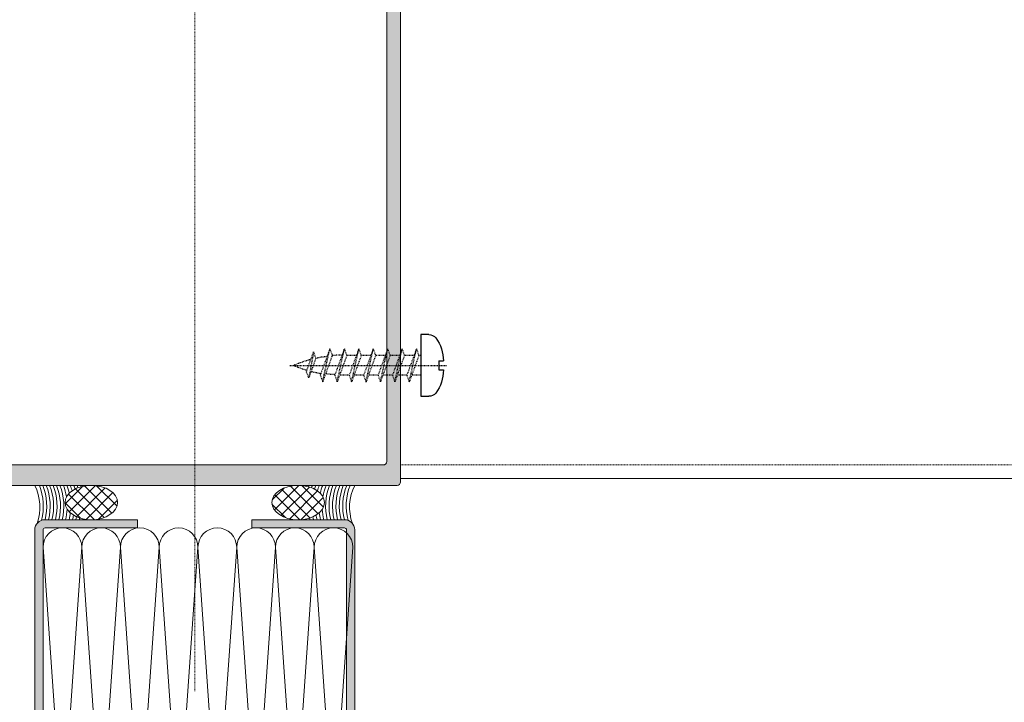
# Model space of a CAD drawing. Header units: millimetres. Extents: x -226731 to 126254, y -16359 to 60195.
# Tile 180 of 256: x -154147 to -154004, y 20747 to 20846. Entities that reach past the tile are written whole.
import ezdxf

# ---------------------------------------------------------------- set-up
doc = ezdxf.new("R2010")
doc.units = ezdxf.units.MM
doc.header["$LTSCALE"] = 0.1
doc.header["$MEASUREMENT"] = 0
for name, pattern in [('CENTER', [2, 1.25, -0.25, 0.25, -0.25]), ('CENTERX2', [4, 2.5, -0.5, 0.5, -0.5]), ('DASHED2', [0.375, 0.25, -0.125]), ('HIDDEN', [0.375, 0.25, -0.125])]:
    doc.linetypes.add(name, pattern=pattern)
doc.layers.get('0').update_dxf_attribs({"lineweight": 5})
for name, color, linetype, lineweight in [('01. Aluminium (Main Structure)', 6, 'Continuous', 5), ('0_CCE_ FF_SIDE WALL SPRINKLER', 6, 'Continuous', 0), ('10. Centre Line', 1, 'CENTERX2', 5), ('2_Centerline', 1, 'CENTER', 15), ('3. Alum. Flashing', 94, 'Continuous', 9), ('3_Hatch', 8, 'Continuous', 0), ('6. All Gasket Hatch Rcc Wall', 251, 'Continuous', 5), ('9. All Screw & Anchors', 253, 'DASHED2', 9), ('ALUMINIUM SUB EXTRUSSION', 94, 'Continuous', 30), ('SPRINKLER COVERAGE AREA', 1, 'Continuous', 9)]:
    doc.layers.add(name, color=color, linetype=linetype, lineweight=lineweight)
for name, color, linetype in [('CENTER LINE', 8, 'CENTER'), ('DRY WALL LINE', 1, 'Continuous'), ('FIRE FIGHTING SERVICES', 5, 'Continuous'), ('HARDWARES', 7, 'Continuous'), ('NPC-P-Waste Water Pipe', 5, 'Continuous')]:
    doc.layers.add(name, color=color, linetype=linetype)

# ---------------------------------------------------------------- blocks, each defined once
blk = doc.blocks.new('*U426')
at = {"layer": '3_Hatch', "color": 8}
blk.add_line((29.98959486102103, 199.7765712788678), (1149.999996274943, 199.7765712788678), dxfattribs=at)
at = {"layer": '3_Hatch', "color": 8, "linetype": 'HIDDEN', "ltscale": 5}
blk.add_line((29.98959486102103, 197.7849324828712), (1149.999996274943, 197.7849324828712), dxfattribs=at)
blk = doc.blocks.new('A$C768C5112')
at = {"layer": '3_Hatch'}
h = blk.add_hatch(color=8, dxfattribs=at)
h.dxf.hatch_style = 1
h.paths.add_polyline_path([(-4.223506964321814, -41.98522546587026), (-3.912497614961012, -41.67421611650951), (-3.912497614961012, -37.70677351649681), (-4.498231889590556, -36.68251605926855), (-4.498231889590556, -2.487038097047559), (-4.461947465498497, -2.304579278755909), (-4.352057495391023, -2.139744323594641), (-4.205883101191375, -2.029854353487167), (-4.004763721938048, -1.993569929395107), (4.004763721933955, -1.993569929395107), (4.188259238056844, -2.029854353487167), (4.35205749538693, -2.139744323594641), (4.461947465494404, -2.304579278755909), (4.516892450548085, -2.487038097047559), (4.516892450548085, -36.68251605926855), (3.894873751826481, -37.70677351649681), (3.894873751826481, -41.67421611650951), (4.205883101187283, -41.98522546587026), (4.297112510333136, -42.13139986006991), (4.297112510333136, -42.27757425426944), (4.205883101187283, -42.42374864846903), (3.894873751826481, -42.71713413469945), (3.894873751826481, -46.6845767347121), (4.516892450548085, -47.70883419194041), (4.516892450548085, -53.70716784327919), (4.461947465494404, -53.8896266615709), (4.35205749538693, -54.05446161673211), (4.188259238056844, -54.16435158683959), (4.004763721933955, -54.2006360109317), (-4.004763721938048, -54.2006360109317), (-4.205883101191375, -54.16435158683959), (-4.352057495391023, -54.05446161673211), (-4.461947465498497, -53.8896266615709), (-4.498231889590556, -53.70716784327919), (-4.498231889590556, -47.70883419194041), (-3.912497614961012, -46.6845767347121), (-3.912497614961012, -42.71713413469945), (-4.223506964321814, -42.42374864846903), (-4.278451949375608, -42.27757425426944), (-4.278451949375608, -42.13139986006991)], flags=16)
h.paths.add_polyline_path([(10.03938179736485, -54.01714049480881), (9.984436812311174, -54.2006360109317), (9.965776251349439, -54.38309482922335), (9.856922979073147, -54.54792978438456), (9.692088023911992, -54.65781975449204), (9.509629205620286, -54.69410417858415), (7.003930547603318, -54.69410417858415), (6.821471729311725, -54.65781975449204), (6.637976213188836, -54.54792978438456), (6.528086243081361, -54.38309482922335), (6.510462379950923, -54.2006360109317), (6.510462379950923, -2.487038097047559), (6.528086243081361, -2.304579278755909), (6.637976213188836, -2.139744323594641), (6.821471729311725, -2.029854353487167), (7.003930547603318, -1.993569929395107), (11.88677733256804, -1.993569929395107), (12.17912612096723, -1.682560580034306), (12.32530051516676, -1.591331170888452), (12.47147490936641, -1.591331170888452), (12.59898874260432, -1.682560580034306), (12.92865865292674, -1.993569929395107), (27.50255676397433, -1.993569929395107), (27.68605228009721, -2.029854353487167), (27.86851109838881, -2.139744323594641), (27.95974050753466, -2.304579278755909), (27.99602493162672, -2.487038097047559), (27.99602493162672, -6.985269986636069), (27.95974050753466, -7.186389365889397), (27.86851109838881, -7.351224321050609), (27.68605228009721, -7.461114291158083), (27.50255676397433, -7.497398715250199), (18.81710233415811, -7.497398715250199), (18.61598295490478, -7.533683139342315), (18.45114799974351, -7.64357310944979), (18.34125802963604, -7.808408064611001), (18.30497360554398, -8.009527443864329), (18.30497360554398, -13.47707180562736), (18.34125802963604, -13.67819118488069), (18.45114799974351, -13.86065000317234), (18.61598295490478, -13.95291611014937), (18.81710233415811, -13.98920053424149), (21.79760859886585, -13.98920053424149), (21.99872797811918, -13.95291611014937), (22.16356293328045, -13.86065000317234), (22.27241620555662, -13.67819118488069), (22.29107676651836, -13.47707180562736), (22.29107676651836, -13.00122750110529), (22.27241620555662, -12.80010812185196), (22.16356293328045, -12.65393372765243), (21.99872797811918, -12.5440437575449), (21.79760859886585, -12.49013547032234), (20.80963556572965, -12.49013547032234), (20.60851618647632, -12.4528143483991), (20.46234179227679, -12.34292437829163), (20.35245182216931, -12.19674998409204), (20.29750683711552, -11.99563060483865), (20.29750683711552, -10.00309737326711), (20.35245182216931, -9.801977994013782), (20.46234179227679, -9.655803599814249), (20.60851618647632, -9.545913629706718), (20.80963556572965, -9.49096864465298), (23.64396743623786, -9.49096864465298), (23.93735292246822, -9.179959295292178), (24.08352731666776, -9.106353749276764), (24.2297017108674, -9.106353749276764), (24.35721554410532, -9.179959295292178), (24.68688545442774, -9.49096864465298), (27.50255676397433, -9.49096864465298), (27.68605228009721, -9.545913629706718), (27.86851109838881, -9.655803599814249), (27.95974050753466, -9.801977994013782), (27.99602493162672, -10.00309737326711), (27.99602493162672, -11.99563060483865), (27.95974050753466, -12.19674998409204), (27.86851109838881, -12.34292437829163), (27.68605228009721, -12.4528143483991), (27.50255676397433, -12.49013547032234), (26.51562042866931, -12.49013547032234), (26.31450104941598, -12.5440437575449), (26.16832665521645, -12.65393372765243), (26.05843668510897, -12.80010812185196), (26.00349170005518, -13.00122750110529), (26.00349170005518, -13.47707180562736), (26.05843668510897, -13.67819118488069), (26.16832665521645, -13.86065000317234), (26.31450104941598, -13.95291611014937), (26.51562042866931, -13.98920053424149), (29.51375055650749, -13.98920053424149), (29.69724607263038, -13.95291611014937), (29.86208102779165, -13.86065000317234), (29.97093430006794, -13.67819118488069), (29.98959486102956, -13.47707180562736), (29.97093430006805, 81.00442663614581), (29.86208102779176, 81.1879221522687), (29.77966355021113, 81.24286713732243), (29.69724607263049, 81.29781212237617), (29.60549831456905, 81.3066240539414), (29.5137505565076, 81.31543598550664), (-29.51375055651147, 81.31543598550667), (-29.7148699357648, 81.2978121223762), (-29.86104432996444, 81.18792215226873), (-29.97093430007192, 81.00442663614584), (-30.00721872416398, 80.84062837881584), (-30.00721872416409, -13.47707180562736), (-29.97093430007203, -13.67819118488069), (-29.86104432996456, -13.86065000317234), (-29.71486993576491, -13.95291611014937), (-29.51375055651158, -13.98920053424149), (-26.4959231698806, -13.98920053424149), (-26.31346435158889, -13.95291611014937), (-26.14862939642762, -13.86065000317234), (-26.03873942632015, -13.67819118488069), (-26.00245500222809, -13.47707180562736), (-26.00245500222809, -13.00122750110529), (-26.03873942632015, -12.80010812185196), (-26.14862939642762, -12.65393372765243), (-26.31346435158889, -12.5440437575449), (-26.4959231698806, -12.49013547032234), (-27.52018062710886, -12.49013547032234), (-27.68501558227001, -12.4528143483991), (-27.86747440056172, -12.34292437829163), (-27.97736437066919, -12.19674998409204), (-28.01364879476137, -11.99563060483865), (-28.01364879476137, -10.00309737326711), (-27.97736437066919, -9.801977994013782), (-27.86747440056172, -9.655803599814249), (-27.68501558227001, -9.545913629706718), (-27.52018062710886, -9.49096864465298), (-24.68584875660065, -9.49096864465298), (-24.37483940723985, -9.179959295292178), (-24.24732557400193, -9.106353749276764), (-24.06383005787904, -9.106353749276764), (-23.93631622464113, -9.179959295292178), (-23.62530687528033, -9.49096864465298), (-20.80963556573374, -9.49096864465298), (-20.60851618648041, -9.545913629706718), (-20.44368123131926, -9.655803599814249), (-20.33379126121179, -9.801977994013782), (-20.29750683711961, -10.00309737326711), (-20.29750683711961, -11.99563060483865), (-20.33379126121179, -12.19674998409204), (-20.44368123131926, -12.34292437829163), (-20.60851618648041, -12.4528143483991), (-20.80963556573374, -12.49013547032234), (-21.81523246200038, -12.49013547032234), (-22.01635184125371, -12.5440437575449), (-22.16252623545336, -12.65393372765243), (-22.27241620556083, -12.80010812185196), (-22.30870062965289, -13.00122750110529), (-22.30870062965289, -13.47707180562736), (-22.27241620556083, -13.67819118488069), (-22.16252623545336, -13.86065000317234), (-22.01635184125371, -13.95291611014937), (-21.81523246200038, -13.98920053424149), (-18.79740507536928, -13.98920053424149), (-18.61494625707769, -13.95291611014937), (-18.45011130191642, -13.86065000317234), (-18.34125802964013, -13.67819118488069), (-18.30393690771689, -13.47707180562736), (-18.30393690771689, -8.009527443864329), (-18.34125802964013, -7.808408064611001), (-18.45011130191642, -7.64357310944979), (-18.61494625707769, -7.533683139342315), (-18.79740507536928, -7.497398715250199), (-27.52018062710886, -7.497398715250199), (-27.68501558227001, -7.461114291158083), (-27.86747440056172, -7.351224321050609), (-27.97736437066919, -7.186389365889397), (-28.01364879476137, -6.985269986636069), (-28.01364879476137, -2.487038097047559), (-27.97736437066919, -2.304579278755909), (-27.86747440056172, -2.139744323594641), (-27.68501558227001, -2.029854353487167), (-27.52018062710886, -1.993569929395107), (-12.92762195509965, -1.993569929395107), (-12.61764930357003, -1.682560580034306), (-12.48909877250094, -1.591331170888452), (-12.3429243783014, -1.591331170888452), (-12.17808942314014, -1.682560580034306), (-11.86708007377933, -1.993569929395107), (-7.002893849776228, -1.993569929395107), (-6.801774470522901, -2.029854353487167), (-6.655600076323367, -2.139744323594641), (-6.545710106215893, -2.304579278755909), (-6.509425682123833, -2.487038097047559), (-6.509425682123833, -54.2006360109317), (-6.545710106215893, -54.38309482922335), (-6.655600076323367, -54.54792978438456), (-6.801774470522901, -54.65781975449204), (-7.002893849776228, -54.69410417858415), (-9.508592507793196, -54.69410417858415), (-9.709711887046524, -54.65781975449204), (-9.855886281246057, -54.54792978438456), (-9.965776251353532, -54.38309482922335), (-10.0020606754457, -54.2006360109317), (-10.03834509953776, -54.01714049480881), (-10.14823506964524, -53.83468167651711), (-10.31307002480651, -53.72479170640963), (-10.4955288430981, -53.70716784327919), (-11.50216243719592, -53.70716784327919), (-11.70328181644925, -53.72479170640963), (-11.8494562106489, -53.83468167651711), (-11.95934618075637, -54.01714049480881), (-12.01325446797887, -54.2006360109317), (-12.01325446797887, -56.21182980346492), (-11.95934618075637, -56.39532531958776), (-11.8494562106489, -56.55912357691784), (-11.70328181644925, -56.66901354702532), (-11.50216243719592, -56.68767410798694), (-0.5297525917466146, -56.68767410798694), (-0.201119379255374, -56.39532531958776), (-0.07256884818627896, -56.3217197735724), (0.07360554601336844, -56.3217197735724), (0.2197799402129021, -56.39532531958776), (0.5121287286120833, -56.68767410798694), (11.50216243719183, -56.68767410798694), (11.68565795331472, -56.66901354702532), (11.8494562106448, -56.55912357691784), (11.95934618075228, -56.39532531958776), (12.01429116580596, -56.21182980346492), (12.01429116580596, -54.2006360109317), (11.95934618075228, -54.01714049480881), (11.8494562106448, -53.83468167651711), (11.68565795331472, -53.72479170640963), (11.50216243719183, -53.70716784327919), (10.4965655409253, -53.70716784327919), (10.29544616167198, -53.72479170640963), (10.14927176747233, -53.83468167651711)])
h.paths.add_polyline_path([(27.99602493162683, 77.82280099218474), (27.95974050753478, 78.0062965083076), (27.86851109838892, 78.1887553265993), (27.68605228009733, 78.29864529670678), (27.50255676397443, 78.33492972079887), (-27.52018062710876, 78.3349297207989), (-27.6850155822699, 78.29864529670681), (-27.8674744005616, 78.18875532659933), (-27.97736437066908, 78.00629650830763), (-28.01364879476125, 77.82280099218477), (-28.01364879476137, 0.5121287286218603), (-27.97736437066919, 0.3110093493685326), (-27.86747440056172, 0.1648349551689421), (-27.68501558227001, 0.05494498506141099), (-27.52018062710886, 7.73070496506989e-12), (27.50255676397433, 7.73070496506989e-12), (27.68605228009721, 0.05494498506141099), (27.86851109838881, 0.1648349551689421), (27.95974050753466, 0.3110093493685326), (27.99602493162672, 0.5121287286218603)], flags=16)
at = {"layer": '01. Aluminium (Main Structure)', "color": 8, "linetype": 'ByBlock'}
for p, q in [((-29.51375055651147, 81.31543598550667), (29.5137505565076, 81.31543598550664)), ((29.5137505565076, 81.31543598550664), (29.69724607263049, 81.29781212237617)), ((29.69724607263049, 81.29781212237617), (29.86208102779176, 81.1879221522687)), ((29.86208102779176, 81.1879221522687), (29.97093430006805, 81.00442663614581)), ((29.97093430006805, 81.00442663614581), (29.98959486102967, 80.84062837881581)), ((29.98959486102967, 80.84062837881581), (29.98959486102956, -13.47707180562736)), ((-27.52018062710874, 78.3349297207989), (27.50255676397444, 78.33492972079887)), ((27.50255676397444, 78.33492972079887), (27.68605228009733, 78.29864529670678)), ((27.68605228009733, 78.29864529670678), (27.86851109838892, 78.1887553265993)), ((27.86851109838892, 78.1887553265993), (27.95974050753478, 78.0062965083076)), ((27.95974050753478, 78.0062965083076), (27.99602493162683, 77.82280099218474)), ((27.99602493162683, 77.82280099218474), (27.99602493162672, 0.5121287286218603))]:
    blk.add_line(p, q, dxfattribs=at)
blk = doc.blocks.new('*U432')
at = {"layer": 'CENTER LINE', "color": 8, "linetype": 'CENTER'}
blk.add_line((0, -19.12470507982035), (0, 3.774010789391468), dxfattribs=at)
at = {"layer": 'HARDWARES', "color": 8, "linetype": 'Continuous'}
for p, q in [((-0.6609298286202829, 2.613080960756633), (-0.6609298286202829, 3.274010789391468)), ((0.6609298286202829, 2.613080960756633), (0.6609298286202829, 3.274010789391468)), ((0.6609298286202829, 2.613080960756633), (-0.6609298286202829, 2.613080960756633)), ((-4.488571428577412, 0), (-4.488571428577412, 1.150185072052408)), ((4.488571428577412, 0), (-4.488571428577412, 0)), ((4.488571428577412, 1.150184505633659), (4.488571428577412, 0))]:
    blk.add_line(p, q, dxfattribs=at)
at = {"layer": 'HARDWARES', "color": 8}
for p, q in [((4.488571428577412, 0), (-4.488571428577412, 0)), ((4.488571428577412, 0.817582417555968), (4.488571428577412, 0))]:
    blk.add_line(p, q, dxfattribs=at)
at = {"layer": 'HARDWARES', "color": 8, "linetype": 'HIDDEN'}
for p, q in [((1.440000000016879, 0), (1.440000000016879, -0.3061200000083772)), ((1.440000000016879, -1.004879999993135), (1.440000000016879, -2.408519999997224)), ((-1.440000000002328, -2.053199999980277), (-1.440000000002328, -3.456749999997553)), ((-1.440000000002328, -4.155599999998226), (-1.440000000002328, -5.559150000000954)), ((1.440000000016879, -3.107279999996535), (1.440000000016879, -4.510920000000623)), ((1.440000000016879, -5.209680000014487), (1.440000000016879, -6.613320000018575)), ((-1.440000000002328, -6.258000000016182), (-1.440000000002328, -7.661550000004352)), ((-1.440000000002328, -8.360400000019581), (-1.440000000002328, -9.763950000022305)), ((1.440000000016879, -7.312080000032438), (1.440000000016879, -8.715720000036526)), ((1.440000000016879, -9.414480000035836), (1.440000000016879, -10.81812000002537)), ((-1.440000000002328, -10.46280000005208), (-1.440000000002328, -11.8663500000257)), ((1.076159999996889, -15.31407514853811), (-1.811639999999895, -16.36515514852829)), ((1.986480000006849, -15.64551514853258), (-1.811639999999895, -16.36515514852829)), ((-0.9011999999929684, -16.69647514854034), (1.986480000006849, -15.64551514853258)), ((1.076159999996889, -15.31407514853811), (1.986480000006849, -15.64551514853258)), ((-1.811639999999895, -16.36515514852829), (-0.9011999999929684, -16.69647514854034))]:
    blk.add_line(p, q, dxfattribs=at)
for points in [[(-1.440000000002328, 1.45519e-11), (-1.440000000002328, -1.354349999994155)], [(2.400000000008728, -0.655559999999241), (1.440000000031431, -0.3061199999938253), (-2.399999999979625, -1.703759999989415), (2.400000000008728, -0.655559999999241), (-1.440000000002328, -2.053200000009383), (-2.399999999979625, -1.703759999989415)], [(2.400000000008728, -2.757960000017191), (1.440000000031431, -2.408519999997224), (-2.399999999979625, -3.806160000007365), (2.400000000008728, -2.757960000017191), (-1.440000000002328, -4.155599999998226), (-2.399999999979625, -3.806160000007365)], [(2.400000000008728, -4.860360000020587), (1.440000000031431, -4.510920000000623), (-2.399999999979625, -5.908560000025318), (2.400000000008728, -4.860360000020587), (-1.440000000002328, -6.258000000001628), (-2.399999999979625, -5.908560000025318)], [(2.400000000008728, -6.962760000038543), (1.440000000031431, -6.613320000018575), (-2.399999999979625, -8.010960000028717), (2.400000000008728, -6.962760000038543), (-1.440000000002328, -8.360400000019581), (-2.399999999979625, -8.010960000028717)], [(2.400000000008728, -9.06516000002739), (1.440000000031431, -8.715720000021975), (-2.399999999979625, -10.11336000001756), (2.400000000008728, -9.06516000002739), (-1.440000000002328, -10.46280000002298), (-2.399999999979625, -10.11336000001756)], [(2.400000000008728, -11.17120999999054), (1.440000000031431, -10.82176999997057), (-2.399999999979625, -12.21940999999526), (2.400000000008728, -11.17120999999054), (-1.440000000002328, -12.56885000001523), (-2.399999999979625, -12.21940999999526)], [(2.428054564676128, -13.28330415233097), (1.468054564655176, -12.93386415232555), (-2.371945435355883, -14.33150415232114), (2.428054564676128, -13.28330415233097), (-1.411945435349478, -14.68094415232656), (-2.371945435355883, -14.33150415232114)]]:
    blk.add_lwpolyline(points, dxfattribs=at)
at = {"layer": 'HARDWARES', "color": 8, "linetype": 'Continuous'}
for centre, radius, start, end in [((-0.7055913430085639, -2.297439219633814), 5.571559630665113, 89.54071651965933, 126.6337815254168), ((0.7055912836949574, -2.297439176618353), 5.571559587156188, 53.36621261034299, 90.45928287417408), ((-3.117142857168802, 1.150185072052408), 1.37142857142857, 131.7376037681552, 180), ((3.117142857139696, 1.150184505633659), 1.37142857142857, 0, 48.2623911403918)]:
    blk.add_arc(centre, radius, start, end, dxfattribs=at)
at = {"layer": 'HARDWARES', "color": 8, "linetype": 'HIDDEN'}
for centre, radius, start, end in [((-15.26299043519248, -11.79904749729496), 16.79315957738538, 356.0960692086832, 1.058428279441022), ((15.43309956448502, -11.79904749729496), 16.79315957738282, 182.5080075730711, 187.2926171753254), ((-15.34804499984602, -11.81309849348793), 16.79315957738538, 347.9668111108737, 353.6815361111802), ((15.34804499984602, -11.81309849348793), 16.79315957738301, 189.5794861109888, 194.562172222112), ((15.34804499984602, -11.81309849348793), 16.79315957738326, 196.6931290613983, 203.9434805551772), ((-15.34804499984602, -11.81309849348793), 16.79315957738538, 336.0565194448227, 345.4243000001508)]:
    blk.add_arc(centre, radius, start, end, dxfattribs=at)
blk = doc.blocks.new('*U435')
at = {"layer": '2_Centerline', "color": 8, "ltscale": 0.25}
blk.add_lwpolyline([(0, 230.776571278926), (0, 0)], dxfattribs=at)
at = {"layer": '3_Hatch', "color": 8}
blk.add_line((-29.98959486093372, 199.776571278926), (-100, 199.776571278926), dxfattribs=at)
at = {"layer": '3_Hatch', "color": 8, "linetype": 'HIDDEN', "ltscale": 5}
blk.add_line((-29.98959486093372, 197.7849324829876), (-100, 197.7849324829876), dxfattribs=at)
at = {"layer": '3_Hatch', "color": 8, "xscale": -1}
blk.add_blockref('A$C768C5112', (0, 119.4611352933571), dxfattribs=at)
at = {"layer": 'HARDWARES', "color": 8, "xscale": -1, "rotation": 90}
blk.add_blockref('*U432', (-32.98959486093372, 183.2849324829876), dxfattribs=at)
blk = doc.blocks.new('10X75_SCREW')
at = {"layer": '10. Centre Line', "ltscale": 0.03}
blk.add_line((-34.9986220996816, 15.43312372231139), (52.57465475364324, 15.43312372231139), dxfattribs=at)
at = {"layer": '9. All Screw & Anchors', "linetype": 'ByBlock', "lineweight": 5, "ltscale": 0.03}
blk.add_line((-24.26051741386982, 9.808123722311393), (-24.26051741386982, 21.05812372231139), dxfattribs=at)
at = {"layer": '9. All Screw & Anchors', "lineweight": 5, "ltscale": 0.03}
for p, q in [((-23.80530757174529, 17.58950028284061), (43.79595361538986, 20.03980380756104)), ((-23.69912511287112, 18.03312372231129), (-24.38739897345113, 15.43312372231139)), ((40.20081477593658, 17.5895002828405), (-24.26051741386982, 17.58950028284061)), ((-22.40606850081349, 18.03312372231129), (-23.78261622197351, 12.83312372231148)), ((-21.11301188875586, 18.03312372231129), (-22.48955960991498, 12.83312372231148)), ((-19.91562281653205, 18.03312372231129), (-21.29217053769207, 12.83312372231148)), ((-18.62256620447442, 18.03312372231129), (-19.99911392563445, 12.83312372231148)), ((-17.3295095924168, 18.03312372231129), (-18.7060573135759, 12.83312372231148)), ((-16.03645298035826, 18.03312372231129), (-17.41300070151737, 12.83312372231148)), ((-14.74339636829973, 18.03312372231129), (-16.11994408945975, 12.83312372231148)), ((-13.4503397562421, 18.03312372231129), (-14.82688747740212, 12.83312372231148)), ((-12.15728314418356, 18.03312372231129), (-13.53383086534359, 12.83312372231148)), ((-10.86422653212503, 18.03312372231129), (-12.24077425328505, 12.83312372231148)), ((-9.571169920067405, 18.03312372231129), (-10.94771764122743, 12.83312372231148)), ((-8.380900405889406, 18.03312372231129), (-9.75744812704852, 12.83312372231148)), ((-7.183511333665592, 18.03312372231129), (-8.560059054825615, 12.83312372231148)), ((-5.890454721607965, 18.03312372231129), (-7.267002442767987, 12.83312372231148)), ((-4.597398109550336, 18.03312372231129), (-5.973945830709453, 12.83312372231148)), ((-3.304341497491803, 18.03312372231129), (-4.680889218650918, 12.83312372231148)), ((-2.011284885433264, 18.03312372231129), (-3.387832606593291, 12.83312372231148)), ((-0.7182282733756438, 18.03312372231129), (-2.094775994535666, 12.83312372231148)), ((0.5748283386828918, 18.03312372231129), (-0.8017193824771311, 12.83312372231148)), ((1.867884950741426, 18.03312372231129), (0.4913372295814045, 12.83312372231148)), ((3.160941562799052, 18.03312372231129), (1.784393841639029, 12.83312372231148)), ((4.622027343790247, 18.03312372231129), (3.245479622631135, 12.83312372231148)), ((5.81941641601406, 18.03312372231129), (4.442868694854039, 12.83312372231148)), ((7.112473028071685, 18.03312372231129), (5.735925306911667, 12.83312372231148)), ((8.405529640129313, 18.03312372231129), (7.028981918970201, 12.83312372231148)), ((9.698586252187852, 18.03312372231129), (8.322038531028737, 12.83312372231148)), ((10.99164286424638, 18.03312372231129), (9.615095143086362, 12.83312372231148)), ((12.28469947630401, 18.03312372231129), (10.90815175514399, 12.83312372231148)), ((13.57775608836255, 18.03312372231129), (12.20120836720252, 12.83312372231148)), ((14.87081270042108, 18.03312372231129), (13.49426497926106, 12.83312372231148)), ((16.16386931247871, 18.03312372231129), (14.78732159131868, 12.83312372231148)), ((17.35413882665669, 18.03312372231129), (15.97759110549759, 12.83312372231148)), ((18.55152789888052, 18.03312372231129), (17.1749801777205, 12.83312372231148)), ((19.84458451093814, 18.03312372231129), (18.46803678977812, 12.83312372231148)), ((21.13764112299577, 18.03312372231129), (19.76109340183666, 12.83312372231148)), ((22.43069773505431, 18.03312372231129), (21.0541500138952, 12.83312372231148)), ((23.72375434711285, 18.03312372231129), (22.34720662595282, 12.83312372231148)), ((25.01681095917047, 18.03312372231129), (23.64026323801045, 12.83312372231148)), ((26.30986757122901, 18.03312372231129), (24.93331985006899, 12.83312372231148)), ((27.60292418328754, 18.03312372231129), (26.22637646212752, 12.83312372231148)), ((28.89598079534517, 18.03312372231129), (27.51943307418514, 12.83312372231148)), ((30.35714629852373, 18.03312372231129), (28.98059857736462, 12.83312372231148)), ((31.55453537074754, 18.03312372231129), (30.17798764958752, 12.83312372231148)), ((32.84759198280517, 18.03312372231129), (31.47104426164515, 12.83312372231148)), ((34.14064859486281, 18.03312372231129), (32.76410087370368, 12.83312372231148)), ((35.43370520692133, 18.03312372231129), (34.05715748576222, 12.83312372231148)), ((36.72676181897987, 18.03312372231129), (35.35021409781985, 12.83312372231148)), ((38.01981843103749, 18.03312372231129), (36.64327070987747, 12.83312372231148)), ((39.31287504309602, 18.03312372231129), (37.93632732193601, 12.83312372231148)), ((40.60593165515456, 18.03312372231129), (39.22938393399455, 12.83312372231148)), ((45.69469242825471, 15.43312372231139), (40.20081477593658, 17.5895002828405)), ((41.89898826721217, 18.03312372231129), (40.52244054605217, 12.83312372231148)), ((40.36069314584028, 13.33950028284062), (-24.26051741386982, 13.33950028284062)), ((-23.80530757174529, 13.27674716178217), (43.79595361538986, 10.82644363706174)), ((45.69469242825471, 15.43312372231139), (40.20081477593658, 13.27674716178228))]:
    blk.add_line(p, q, dxfattribs=at)
at = {"layer": '9. All Screw & Anchors', "linetype": 'ByBlock', "lineweight": 5, "ltscale": 0.03}
blk.add_arc((-23.64694211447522, 15.43312372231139), 5.658365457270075, 96.22521438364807, 263.7747856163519, dxfattribs=at)
blk = doc.blocks.new('*U437')
h = blk.add_hatch(color=8)
h.dxf.hatch_style = 1
edge = h.paths.add_edge_path()
edge.add_line((-5.630977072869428, 37.08609110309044), (-21.83387340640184, 37.08611622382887))
edge.add_arc((-21.83387387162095, 36.78611622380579), 0.3000000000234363, 89.99991114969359, 179.9999111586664)
edge.add_line((-22.13387387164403, 36.78611668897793), (-22.13390797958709, -8.762606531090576))
edge.add_arc((-21.83390797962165, -8.762606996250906), 0.2999999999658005, 179.9999111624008, 269.999911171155)
edge.add_line((-21.83390844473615, -9.062606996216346), (-8.333908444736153, -9.062627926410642))
edge.add_line((-8.333908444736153, -9.062627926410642), (-8.333910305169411, -10.26262792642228))
edge.add_line((-8.333910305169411, -10.26262792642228), (-21.83391030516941, -10.26260699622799))
edge.add_arc((-21.83390797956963, -8.762606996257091), 1.499999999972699, 179.9999111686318, 269.9999111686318, ccw=False)
edge.add_line((-23.33390797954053, -8.76260467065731), (-23.33387387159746, 36.78611854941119))
edge.add_arc((-21.83387387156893, 36.78611622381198), 1.500000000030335, 89.99991117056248, 179.9999111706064, ccw=False)
edge.add_line((-21.83387154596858, 38.28611622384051), (-5.630975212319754, 38.28609110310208))
edge.add_line((-5.630975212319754, 38.28609110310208), (-5.630977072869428, 37.08609110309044))
h = blk.add_hatch(color=8)
h.dxf.hatch_style = 1
edge = h.paths.add_edge_path()
edge.add_line((-4.731258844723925, 37.82046867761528), (-13.84034397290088, 30.20483142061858))
edge.add_arc((-14.48718861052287, 30.60931054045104), 0.762896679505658, 210.8281310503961, 327.9818015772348, ccw=False)
edge.add_line((-15.14229439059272, 30.21835304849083), (-16.33958422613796, 36.261354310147))
edge.add_arc((-17.84309510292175, 35.31228158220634), 1.777999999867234, 32.26166481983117, 139.8869729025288)
edge.add_line((-19.20286492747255, 36.45784259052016), (-22.13388055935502, 32.47247289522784))
edge.add_line((-22.13388055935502, 32.47247289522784), (-21.16716843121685, 31.76151040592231))
edge.add_line((-21.16716843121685, 31.76151040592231), (-18.26605342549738, 35.70622352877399))
edge.add_arc((-17.84309510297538, 35.31228158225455), 0.57799999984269, 48.586663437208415, 137.0342963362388, ccw=False)
edge.add_line((-17.46075593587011, 35.74575679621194), (-16.28861151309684, 29.8296703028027))
edge.add_arc((-14.48718861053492, 30.60931054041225), 1.962896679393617, 203.4025432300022, 321.1429134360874)
edge.add_line((-12.95865493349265, 29.37782843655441), (-4.017254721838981, 36.85327296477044))
edge.add_arc((-3.375841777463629, 36.0860771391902), 1.000000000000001, 90.00008883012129, 129.8972600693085, ccw=False)
edge.add_line((-3.375843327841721, 37.086077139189), (3.375841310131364, 37.08608760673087))
edge.add_arc((3.375842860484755, 36.08608760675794), 0.9999999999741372, 50.102739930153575, 90.00008882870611, ccw=False)
edge.add_line((4.01725580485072, 36.85328343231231), (12.95866853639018, 29.37782843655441))
edge.add_arc((14.48720221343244, 30.60931054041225), 1.962896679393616, 218.8570865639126, 336.5974567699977)
edge.add_line((16.28862511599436, 29.8296703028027), (17.46076953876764, 35.74575679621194))
edge.add_arc((17.8431087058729, 35.31228158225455), 0.5779999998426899, 42.96570366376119, 131.4133365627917, ccw=False)
edge.add_line((18.2660670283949, 35.70622352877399), (21.16718203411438, 31.76151040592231))
edge.add_line((21.16718203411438, 31.76151040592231), (22.13389416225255, 32.47247289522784))
edge.add_line((22.13389416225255, 32.47247289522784), (19.20287853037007, 36.45784259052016))
edge.add_arc((17.84310870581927, 35.31228158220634), 1.777999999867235, 40.11302709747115, 147.7383351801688)
edge.add_line((16.33959782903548, 36.261354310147), (15.14230799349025, 30.21835304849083))
edge.add_arc((14.48720221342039, 30.60931054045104), 0.7628966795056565, 212.0181984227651, 329.17186894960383, ccw=False)
edge.add_line((13.84035757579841, 30.20483142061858), (4.731259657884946, 37.82047937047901))
edge.add_arc((3.448433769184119, 36.28608771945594), 1.999999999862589, 50.10273992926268, 90.00008882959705)
edge.add_line((3.448430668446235, 38.28608771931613), (-3.448436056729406, 38.28607702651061))
edge.add_arc((-3.448432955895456, 36.28607702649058), 2.000000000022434, 90.00008883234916, 129.8972600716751)
h = blk.add_hatch(color=8)
h.dxf.hatch_style = 1
edge = h.paths.add_edge_path()
edge.add_line((5.630990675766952, 37.08609110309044), (21.83388700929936, 37.08611622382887))
edge.add_arc((21.83388747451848, 36.78611622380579), 0.3000000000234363, 8.884133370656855e-05, 90.00008885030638, ccw=False)
edge.add_line((22.13388747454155, 36.78611668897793), (22.13392158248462, -8.762606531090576))
edge.add_arc((21.83392158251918, -8.762606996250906), 0.2999999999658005, -89.99991117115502, 8.883759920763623e-05, ccw=False)
edge.add_line((21.83392204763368, -9.062606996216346), (8.333922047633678, -9.062627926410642))
edge.add_line((8.333922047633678, -9.062627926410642), (8.333923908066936, -10.26262792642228))
edge.add_line((8.333923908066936, -10.26262792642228), (21.83392390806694, -10.26260699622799))
edge.add_arc((21.83392158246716, -8.762606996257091), 1.499999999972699, 270.0000888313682, 360.0000888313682)
edge.add_line((23.33392158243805, -8.76260467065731), (23.33388747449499, 36.78611854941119))
edge.add_arc((21.83388747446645, 36.78611622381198), 1.500000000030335, 8.882939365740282e-05, 90.00008882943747)
edge.add_line((21.8338851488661, 38.28611622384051), (5.630988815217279, 38.28609110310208))
edge.add_line((5.630988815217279, 38.28609110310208), (5.630990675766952, 37.08609110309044))
h = blk.add_hatch()
h.set_pattern_fill('ANSI37', color=8, scale=10, angle=-8.883050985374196e-05)
h.set_pattern_definition([(44.99991116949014, (-1029805.244878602, 402552.949488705), (-0.8838821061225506, 0.8838848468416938), []), (134.9999111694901, (-1029805.244878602, 402552.949488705), (-0.8838848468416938, -0.8838821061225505), [])])
edge = h.paths.add_edge_path()
edge.add_ellipse((-15.08391418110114, -12.76261746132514), major_axis=(3.838801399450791, -5.951619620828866e-06), ratio=0.6512449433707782, start_angle=0, end_angle=360, ccw=False)
h = blk.add_hatch()
h.set_pattern_fill('ANSI37', color=8, scale=10)
h.set_pattern_definition([(45, (-1664365.54648914, 683714.7504389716), (-0.8838834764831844, 0.8838834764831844), []), (135, (-1664365.54648914, 683714.7504389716), (-0.8838834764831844, -0.8838834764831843), [])])
edge = h.paths.add_edge_path()
edge.add_ellipse((15.08392778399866, -12.76261746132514), major_axis=(-3.838801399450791, -5.951619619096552e-06), ratio=0.6512449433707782, start_angle=0, end_angle=360)
at = {"layer": '3. Alum. Flashing', "color": 8}
for points in [[(-5.630977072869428, 37.08609110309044), (-21.83387340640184, 37.08611622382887, 0.4142135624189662), (-22.13387387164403, 36.78611668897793), (-22.13390797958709, -8.762606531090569, 0.4142135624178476), (-21.83390844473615, -9.062606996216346), (-8.333908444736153, -9.062627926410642), (-8.333910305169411, -10.26262792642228), (-21.83391030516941, -10.26260699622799, -0.414213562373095), (-23.33390797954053, -8.76260467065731), (-23.33387387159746, 36.78611854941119, -0.4142135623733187), (-21.83387154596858, 38.28611622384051), (-5.630975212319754, 38.28609110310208)], [(5.630990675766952, 37.08609110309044), (21.83388700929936, 37.08611622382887, -0.4142135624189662), (22.13388747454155, 36.78611668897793), (22.13392158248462, -8.762606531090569, -0.4142135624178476), (21.83392204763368, -9.062606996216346), (8.333922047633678, -9.062627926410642), (8.333923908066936, -10.26262792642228), (21.83392390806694, -10.26260699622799, 0.414213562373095), (23.33392158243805, -8.76260467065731), (23.33388747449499, 36.78611854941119, 0.4142135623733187), (21.8338851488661, 38.28611622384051), (5.630988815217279, 38.28609110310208)]]:
    blk.add_lwpolyline(points, format="xyb", close=True, dxfattribs=at)
at = {"layer": '3_Hatch', "color": 8}
for centre, radius, start, end in [((-29.5859743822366, -12.09323631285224, 5.000000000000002), 7.009500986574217, 333.1180843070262, 19.82395406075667), ((29.58598798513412, -12.09323631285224, 5.000000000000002), 7.009500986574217, 160.1760459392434, 206.8819156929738), ((-30.2464384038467, -12.25340921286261, 5.000000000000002), 8.159129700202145, 338.3575438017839, 14.80905737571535), ((-29.7464384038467, -12.25340998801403, 5.000000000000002), 8.159129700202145, 338.3575438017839, 14.1225660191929), ((-29.2464384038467, -12.25341076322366, 5.000000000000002), 8.159129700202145, 338.3575438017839, 14.1225660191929), ((-28.7464384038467, -12.25341153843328, 5.000000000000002), 8.159129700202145, 338.3575438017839, 14.1225660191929), ((-28.2464384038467, -12.25341231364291, 5.000000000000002), 8.159129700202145, 338.3575438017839, 14.1225660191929), ((-27.7464384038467, -12.25341308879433, 5.000000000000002), 8.159129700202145, 338.3575438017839, 14.1225660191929), ((-27.2464384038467, -12.25341386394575, 5.000000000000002), 8.159129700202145, 338.3575438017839, 14.1225660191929), ((-26.7464384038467, -12.25341463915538, 5.000000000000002), 8.159129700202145, 3.450069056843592, 14.1225660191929), ((-26.2464384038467, -12.2534154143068, 5.000000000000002), 8.159129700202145, 7.015128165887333, 14.1225660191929), ((-25.7464384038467, -12.25341618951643, 5.000000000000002), 8.159129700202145, 9.333216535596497, 14.1225660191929), ((-25.2464384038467, -12.25341696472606, 5.000000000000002), 8.159129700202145, 11.02387131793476, 14.1225660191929), ((-24.7464384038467, -12.25341773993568, 5.000000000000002), 8.159129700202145, 12.2807797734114, 14.1225660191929), ((-24.2464384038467, -12.25341851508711, 5.000000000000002), 8.159129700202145, 13.18813662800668, 14.1225660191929), ((-23.7464384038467, -12.25341929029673, 5.000000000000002), 8.159129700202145, 13.78476232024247, 14.1225660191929), ((23.74645200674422, -12.25341929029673, 5.000000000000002), 8.159129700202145, 165.8774339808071, 166.2152376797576), ((24.24645200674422, -12.25341851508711, 5.000000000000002), 8.159129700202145, 165.8774339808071, 166.8118633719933), ((24.74645200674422, -12.25341773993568, 5.000000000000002), 8.159129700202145, 165.8774339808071, 167.7192202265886), ((25.24645200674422, -12.25341696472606, 5.000000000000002), 8.159129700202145, 165.8774339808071, 168.9761286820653), ((25.74645200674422, -12.25341618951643, 5.000000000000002), 8.159129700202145, 165.8774339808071, 170.6667834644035), ((26.24645200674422, -12.2534154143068, 5.000000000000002), 8.159129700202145, 165.8774339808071, 172.9848718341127), ((26.74645200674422, -12.25341463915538, 5.000000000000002), 8.159129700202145, 165.8774339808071, 176.5499309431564), ((27.24645200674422, -12.25341386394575, 5.000000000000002), 8.159129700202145, 165.8774339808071, 201.6424561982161), ((27.74645200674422, -12.25341308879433, 5.000000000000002), 8.159129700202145, 165.8774339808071, 201.6424561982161), ((28.24645200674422, -12.25341231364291, 5.000000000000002), 8.159129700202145, 165.8774339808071, 201.6424561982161), ((28.74645200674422, -12.25341153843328, 5.000000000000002), 8.159129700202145, 165.8774339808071, 201.6424561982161), ((29.24645200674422, -12.25341076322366, 5.000000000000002), 8.159129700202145, 165.8774339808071, 201.6424561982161), ((29.74645200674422, -12.25340998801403, 5.000000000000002), 8.159129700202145, 165.8774339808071, 201.6424561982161), ((30.24645200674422, -12.25340921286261, 5.000000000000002), 8.159129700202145, 165.1909426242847, 201.6424561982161), ((-26.7464384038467, -12.25341463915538, 5.000000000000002), 8.159129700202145, 338.3575438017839, 350.4827941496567), ((-26.2464384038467, -12.2534154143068, 5.000000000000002), 8.159129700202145, 338.3575438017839, 346.7522732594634), ((26.24645200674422, -12.2534154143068, 5.000000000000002), 8.159129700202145, 193.2477267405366, 201.6424561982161), ((26.74645200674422, -12.25341463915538, 5.000000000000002), 8.159129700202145, 189.5172058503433, 201.6424561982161), ((-25.7464384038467, -12.25341618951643, 5.000000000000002), 8.159129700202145, 338.3575438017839, 344.2625832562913), ((-25.2464384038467, -12.25341696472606, 5.000000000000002), 8.159129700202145, 338.3575438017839, 342.3942054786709), ((-24.7464384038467, -12.25341773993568, 5.000000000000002), 8.159129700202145, 338.3575438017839, 340.9535524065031), ((-24.2464384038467, -12.25341851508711, 5.000000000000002), 8.159129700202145, 338.3575438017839, 339.8566306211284), ((-23.7464384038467, -12.25341929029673, 5.000000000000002), 8.159129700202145, 338.3575438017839, 339.0649461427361), ((23.74645200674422, -12.25341929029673, 5.000000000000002), 8.159129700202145, 200.9350538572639, 201.6424561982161), ((24.24645200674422, -12.25341851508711, 5.000000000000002), 8.159129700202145, 200.1433693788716, 201.6424561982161), ((24.74645200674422, -12.25341773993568, 5.000000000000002), 8.159129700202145, 199.0464475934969, 201.6424561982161), ((25.24645200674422, -12.25341696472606, 5.000000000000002), 8.159129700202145, 197.6057945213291, 201.6424561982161), ((25.74645200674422, -12.25341618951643, 5.000000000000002), 8.159129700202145, 195.7374167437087, 201.6424561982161)]:
    blk.add_arc(centre, radius, start, end, dxfattribs=at)
at = {"layer": '3_Hatch', "color": 8, "extrusion": (0, 0, -1)}
blk.add_ellipse((-15.08391418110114, -12.76261746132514, 5.000000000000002), major_axis=(3.838801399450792, -5.951619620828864e-06), ratio=0.6512449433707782, dxfattribs=at)
at = {"layer": '3_Hatch', "color": 8}
blk.add_ellipse((15.08392778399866, -12.76261746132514, 5.000000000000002), major_axis=(-3.838801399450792, -5.951619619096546e-06), ratio=0.6512449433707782, dxfattribs=at)
at = {"layer": '6. All Gasket Hatch Rcc Wall', "color": 8}
for points in [[(0.4670474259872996, 37.08610372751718, 0.414213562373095), (-2.358069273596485, 34.2609870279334), (-5.183185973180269, -6.237497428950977), (-8.008302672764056, 34.26098702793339, -0.9999999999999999), (-2.358069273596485, 34.2609870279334), (0.4670474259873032, -6.237497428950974, -0.9999999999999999), (-5.183185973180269, -6.237497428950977, -0.9999999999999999), (-10.83341937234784, -6.237497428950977), (-8.008302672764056, 34.26098702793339, 0.9999999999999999), (-13.65853607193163, 34.26098702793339), (-10.83341937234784, -6.237497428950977, -0.9999999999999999), (-16.48365277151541, -6.237497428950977), (-13.65853607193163, 34.26098702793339, 0.9999999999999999), (-19.3087694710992, 34.26098702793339), (-16.48365277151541, -6.237497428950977, -0.9999999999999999), (-22.13388617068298, -6.237497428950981), (-19.3087694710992, 34.26098702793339, 0.414213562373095), (-22.13388617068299, 37.08610372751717, 0.414213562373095)], [(11.76751422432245, 37.08610372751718, 0.414213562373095), (8.942397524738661, 34.2609870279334), (6.117280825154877, -6.237497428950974), (3.292164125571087, 34.2609870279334, -0.9999999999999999), (8.942397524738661, 34.2609870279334), (11.76751422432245, -6.237497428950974, -0.9999999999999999), (6.117280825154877, -6.237497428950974, -0.9999999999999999), (0.4670474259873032, -6.237497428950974), (3.292164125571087, 34.2609870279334, 0.9999999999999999), (-2.358069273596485, 34.2609870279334), (0.4670474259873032, -6.237497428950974, -0.9999999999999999), (-5.183185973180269, -6.237497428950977), (-2.358069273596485, 34.2609870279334, 0.9999999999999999), (-8.008302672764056, 34.26098702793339), (-5.183185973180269, -6.237497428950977, -0.9999999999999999), (-10.83341937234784, -6.237497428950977), (-8.008302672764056, 34.26098702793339, 0.414213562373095), (-10.83341937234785, 37.08610372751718, 0.414213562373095)], [(23.06798102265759, 37.08610372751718, 0.414213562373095), (20.24286432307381, 34.2609870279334), (17.41774762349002, -6.23749742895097), (14.59263092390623, 34.2609870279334, -0.9999999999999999), (20.24286432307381, 34.2609870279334), (23.0679810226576, -6.23749742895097, -0.9999999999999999), (17.41774762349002, -6.23749742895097, -0.9999999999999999), (11.76751422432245, -6.237497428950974), (14.59263092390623, 34.2609870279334, 0.9999999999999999), (8.942397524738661, 34.2609870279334), (11.76751422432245, -6.237497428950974, -0.9999999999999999), (6.117280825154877, -6.237497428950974), (8.942397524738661, 34.2609870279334, 0.9999999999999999), (3.292164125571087, 34.2609870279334), (6.117280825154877, -6.237497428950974, -0.9999999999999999), (0.4670474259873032, -6.237497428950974), (3.292164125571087, 34.2609870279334, 0.414213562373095), (0.4670474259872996, 37.08610372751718, 0.414213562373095)]]:
    blk.add_lwpolyline(points, format="xyb", dxfattribs=at)
at = {"layer": 'ALUMINIUM SUB EXTRUSSION', "color": 8}
blk.add_lwpolyline([(-4.731258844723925, 37.82046867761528), (-13.84034397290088, 30.20483142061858, -0.5609080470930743), (-15.14229439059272, 30.21835304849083), (-16.33958422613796, 36.261354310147, 0.5074678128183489), (-19.20286492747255, 36.45784259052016), (-22.13388055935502, 32.47247289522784), (-21.16716843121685, 31.76151040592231), (-18.26605342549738, 35.70622352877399, -0.4063000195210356), (-17.46075593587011, 35.74575679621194), (-16.28861151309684, 29.8296703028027, 0.5642782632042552), (-12.95865493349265, 29.37782843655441), (-4.017254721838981, 36.85327296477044, -0.1758643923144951), (-3.375843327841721, 37.086077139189), (3.375841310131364, 37.08608760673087, -0.1758651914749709), (4.01725580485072, 36.85328343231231), (12.95866853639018, 29.37782843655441, 0.5642782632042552), (16.28862511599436, 29.8296703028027), (17.46076953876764, 35.74575679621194, -0.4063000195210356), (18.2660670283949, 35.70622352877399), (21.16718203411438, 31.76151040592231), (22.13389416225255, 32.47247289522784), (19.20287853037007, 36.45784259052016, 0.5074678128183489), (16.33959782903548, 36.261354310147), (15.14230799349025, 30.21835304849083, -0.5609080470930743), (13.84035757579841, 30.20483142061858), (4.731259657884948, 37.82047937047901, 0.1758651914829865), (3.448430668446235, 38.28608771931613), (-3.448436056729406, 38.28607702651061, 0.1758643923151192)], format="xyb", close=True, dxfattribs=at)
at = {"layer": '3_Hatch', "color": 8, "lineweight": 0, "xscale": 0.4444444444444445, "yscale": 0.4444444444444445, "zscale": 0.4444444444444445, "rotation": 89.99991116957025}
blk.add_blockref('10X75_SCREW', (6.859181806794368, 47.86852392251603), dxfattribs=at)
blk = doc.blocks.new('A$C67E6678E')
at = {"color": 8, "xscale": -1, "rotation": 180}
blk.add_blockref('*U437', (10729.21674162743, 10063.28609122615), dxfattribs=at)
blk = doc.blocks.new('A$C2AD535C3')
at = {"layer": 'SPRINKLER COVERAGE AREA', "color": 1}
blk.add_circle((-3.056754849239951e-12, -4.617106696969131e-12), 2500, dxfattribs=at)
blk = doc.blocks.new('G$C3584CA52')
at = {"layer": '0_CCE_ FF_SIDE WALL SPRINKLER', "color": 240, "xscale": -0.6, "yscale": 0.6, "zscale": 0.6}
blk.add_blockref('A$C2AD535C3', (8045.881149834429, -1200.499999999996), dxfattribs=at)

msp = doc.modelspace()

# ---------------------------------------------------------------- block references
at = {"layer": '3_Hatch', "color": 8, "rotation": 179.9999999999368}
msp.add_blockref('*U426', (-152871.9469638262, 20978.95285289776), dxfattribs=at)
at = {"layer": 'DRY WALL LINE', "color": 8, "linetype": 'Continuous', "rotation": 179.999999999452}
msp.add_blockref('*U435', (-154121.9469601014, 20978.95285301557), dxfattribs=at)
at = {"layer": 'FIRE FIGHTING SERVICES'}
msp.add_blockref('G$C3584CA52', (-163018.3320608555, 21220.5), dxfattribs=at)
at = {"layer": 'NPC-P-Waste Water Pipe', "color": 0}
msp.add_blockref('A$C67E6678E', (-164851.1637023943, 10699.62758247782), dxfattribs=at)

doc.saveas('drawing.dxf')
